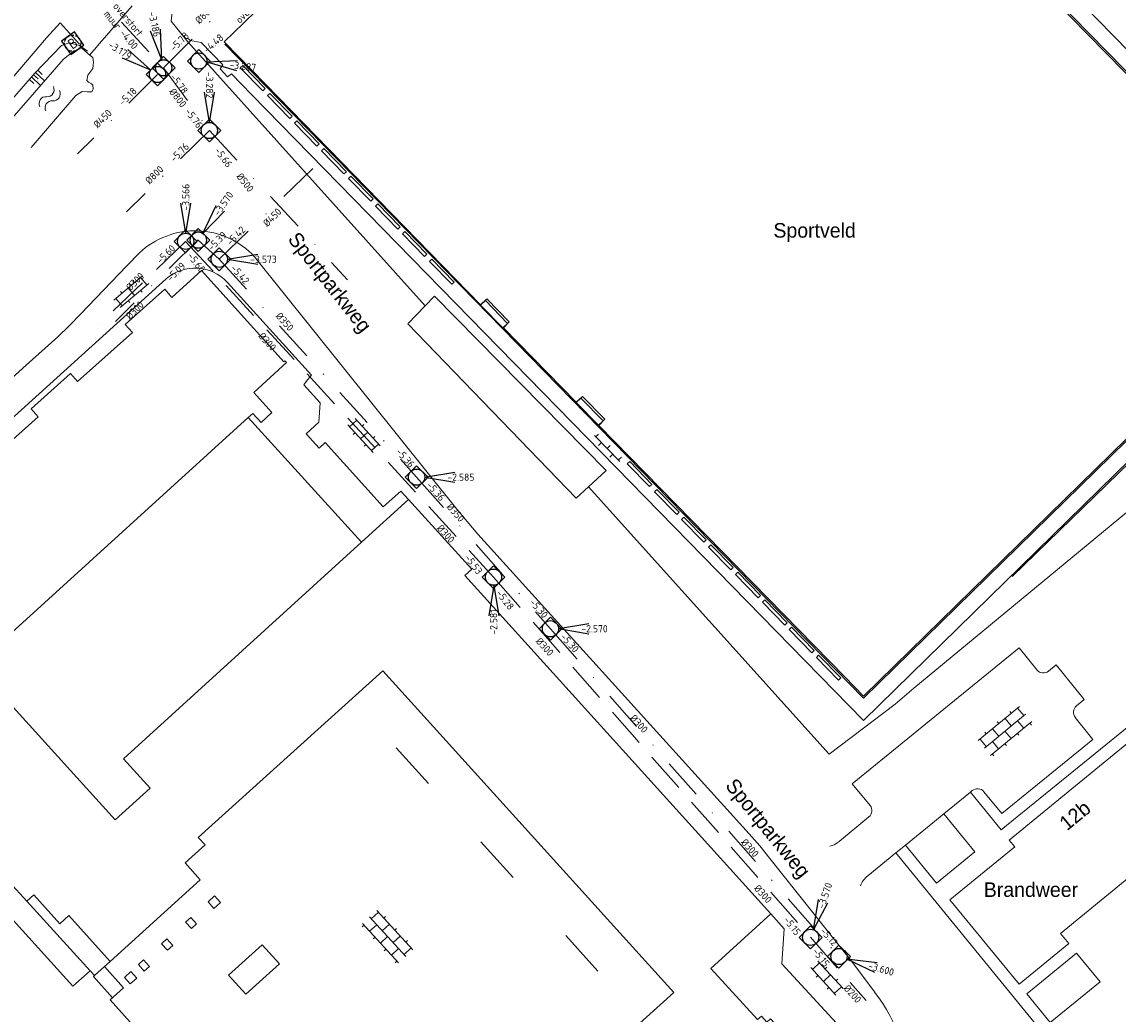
# Model space of a CAD drawing. Header units: metres. Extents: x 86385 to 87348, y 451052 to 451596.
# Tile 13 of 25: x 86761 to 86896, y 451279 to 451401. Entities that reach past the tile are written whole.
import ezdxf
from ezdxf.enums import TextEntityAlignment as Align

# ---------------------------------------------------------------- set-up
doc = ezdxf.new("R2010")
doc.units = ezdxf.units.M
for name, pattern in [('EEN_DOORGETROKKEN_LIJN', [0]), ('HIDDENX2', [0.75, 0.5, -0.25]), ('RI-HWA', [7.4, 5, -2.4]), ('RI-VWA', [11, 5, -3, 0, -3])]:
    doc.linetypes.add(name, pattern=pattern)
doc.layers.get('0').update_dxf_attribs({"linetype": 'EEN_DOORGETROKKEN_LIJN'})
for name, color, linetype, lineweight in [('B-SB-RI-GWA_RIOOLPUT_BLINDEPUT_BETON-S', 30, 'Continuous', 25), ('B-WE-RI-GWA-T18', 10, 'Continuous', 18), ('B-WE-RI-HWA_BOB-S', 150, 'Continuous', 25), ('B-WE-RI-HWA_PUTNUMMER-S', 150, 'Continuous', 25), ('B-WE-RI-HWA_RIOOLPUT-S', 150, 'Continuous', 25), ('B-WE-RI-HWA_TRANSPORTLEIDING-G', 150, 'RI-HWA', 18), ('B-WE-RI-VWA_BOB-S', 20, 'Continuous', 25), ('B-WE-RI-VWA_PUTNUMMER-S', 20, 'Continuous', 25), ('B-WE-RI-VWA_RIOOLPUT-S', 20, 'Continuous', 25), ('B-WE-RI-VWA_TRANSPORTLEIDING-G', 20, 'RI-VWA', 18), ('dakrand bijgebouw', 8, 'Continuous', 0), ('functie-aanduiding', 8, 'Continuous', 0), ('hek', 8, 'Continuous', 0), ('hoofdgebouw', 8, 'Continuous', 0), ('huisnummer', 8, 'Continuous', 0), ('insteek sloot', 8, 'Continuous', 0), ('kant open verharding', 8, 'Continuous', 0), ('kant sloot', 8, 'Continuous', 0), ('kant verharding', 8, 'Continuous', 0), ('kunstwerk', 8, 'Continuous', 0), ('muur', 8, 'Continuous', 0), ('open verharding 2', 8, 'Continuous', 0), ('open verharding 4', 8, 'Continuous', 0), ('open verharding 6', 8, 'Continuous', 0), ('overig lijnvormig object', 8, 'Continuous', 0), ('overig opstal', 8, 'Continuous', 0), ('straatnaam', 8, 'Continuous', 0), ('talud', 8, 'Continuous', 0), ('water', 8, 'Continuous', 0)]:
    doc.layers.add(name, color=color, linetype=linetype, lineweight=lineweight)
doc.styles.add('NLCS-ISO', font='NLCS-ISO.ttf')
doc.styles.add('NLCS-ISO-M500-T18', font='NLCS-ISO.ttf', dxfattribs={"height": 0.9})
doc.styles.add('Style-WORKING', font='WORKING.shx')

# ---------------------------------------------------------------- blocks, each defined once
blk = doc.blocks.new('B-SRI-PUT_HWA-SO')
at = {"lineweight": -3, "flags": 128}
blk.add_lwpolyline([(-2, -2), (2, -2), (2, 2), (-2, 2)], close=True, dxfattribs=at)
at = {"lineweight": -3}
blk.add_circle((0, 0), 2, dxfattribs=at)
blk = doc.blocks.new('B-SRI-PUT_VWA-SO')
at = {"flags": 128}
blk.add_lwpolyline([(-2, 2), (2, 2), (2, -2), (-2, -2)], close=True, dxfattribs=at)
at = {"lineweight": -3, "flags": 128}
blk.add_lwpolyline([(2, -2), (2, 2), (-2, 2), (-2, -2)], close=True, dxfattribs=at)
at = {"lineweight": -3}
blk.add_circle((0, 0), 2, dxfattribs=at)
blk = doc.blocks.new('SRI-BOB-SO')
at = {"ltscale": 0.1, "style": 'NLCS-ISO'}
blk.add_attdef('B.O.B.', text='', height=1.8, dxfattribs=at).set_placement((0.05, -0.02), align=Align.BOTTOM_CENTER)
blk = doc.blocks.new('*U38')
for q in [(-7.34, 6.16), (-8.68, 4.05)]:
    blk.add_line((-1.69, 1.07), q)
at = {"ltscale": 0.1, "style": 'NLCS-ISO'}
blk.add_attdef('PUTHGT', text='', height=1.8, rotation=327.5161, dxfattribs=at).set_placement((-10.08, 6.45), align=Align.MIDDLE_LEFT)
blk = doc.blocks.new('*U31')
for q in [(-1.25, 9.5), (1.25, 9.5)]:
    blk.add_line((0, 2), q)
at = {"ltscale": 0.1, "style": 'NLCS-ISO'}
blk.add_attdef('PUTHGT', text='', height=1.8, rotation=270, dxfattribs=at).set_placement((0.03, 11.97), align=Align.MIDDLE_LEFT)
blk = doc.blocks.new('*U39')
for q in [(-3.2, 9.03), (-0.75, 9.55)]:
    blk.add_line((-0.42, 1.96), q)
at = {"ltscale": 0.1, "style": 'NLCS-ISO'}
blk.add_attdef('PUTHGT', text='', height=1.8, rotation=281.9915, dxfattribs=at).set_placement((-2.46, 11.71), align=Align.MIDDLE_LEFT)
blk = doc.blocks.new('*U40')
for q in [(4.39, 8.52), (6.44, 7.09)]:
    blk.add_line((1.14, 1.64), q)
at = {"ltscale": 0.1, "style": 'NLCS-ISO'}
blk.add_attdef('PUTHGT', text='', height=1.8, rotation=55.2569, dxfattribs=at).set_placement((4.34, 6.3), align=Align.MIDDLE_LEFT)
blk = doc.blocks.new('*U32')
for q in [(9.5, 1.25), (9.5, -1.25)]:
    blk.add_line((2, 0), q)
at = {"ltscale": 0.1, "style": 'NLCS-ISO'}
blk.add_attdef('PUTHGT', text='', height=1.8, dxfattribs=at).set_placement((7.65, -0.03), align=Align.MIDDLE_LEFT)
blk = doc.blocks.new('*U35')
for q in [(8.77, -3.86), (9.47, -1.46)]:
    blk.add_line((1.92, -0.56), q)
at = {"ltscale": 0.1, "style": 'NLCS-ISO'}
blk.add_attdef('PUTHGT', text='', height=1.8, rotation=343.717, dxfattribs=at).set_placement((7.33, -2.17), align=Align.MIDDLE_LEFT)
blk = doc.blocks.new('*U33')
for q in [(-1.25, 9.5), (1.25, 9.5)]:
    blk.add_line((0, 2), q)
at = {"ltscale": 0.1, "style": 'NLCS-ISO'}
blk.add_attdef('PUTHGT', text='', height=1.8, rotation=90, dxfattribs=at).set_placement((-0.03, 7.65), align=Align.MIDDLE_LEFT)
blk = doc.blocks.new('*U36')
for q in [(-1.25, -9.5), (1.25, -9.5)]:
    blk.add_line((0, -2), q)
at = {"ltscale": 0.1, "style": 'NLCS-ISO'}
blk.add_attdef('PUTHGT', text='', height=1.8, rotation=90, dxfattribs=at).set_placement((-0.03, -11.97), align=Align.MIDDLE_LEFT)
blk = doc.blocks.new('*U34')
for q in [(1.85, 9.4), (4.22, 8.6)]:
    blk.add_line((0.64, 1.9), q)
at = {"ltscale": 0.1, "style": 'NLCS-ISO'}
blk.add_attdef('PUTHGT', text='', height=1.8, rotation=71.395, dxfattribs=at).set_placement((2.41, 7.26), align=Align.MIDDLE_LEFT)
blk = doc.blocks.new('SRI-PUT_BLINDEPUT-SO')
at = {"lineweight": -3, "flags": 128}
blk.add_lwpolyline([(-2, -2), (2, -2), (2, 2), (-2, 2)], close=True, dxfattribs=at)
at = {"linetype": 'HIDDENX2', "lineweight": -3, "ltscale": 1.5}
blk.add_circle((0, 0), 2, dxfattribs=at)
at = {"ltscale": 0.1, "style": 'NLCS-ISO'}
blk.add_text('B', height=2.5, dxfattribs=at).set_placement((0, -0.01), align=Align.MIDDLE_CENTER)
blk = doc.blocks.new('*U53', base_point=(86767.168, 451398.696, -3.205))
at = {"layer": 'B-SB-RI-GWA_RIOOLPUT_BLINDEPUT_BETON-S', "lineweight": -2, "xscale": 0.4999999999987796, "yscale": 0.4999999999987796, "zscale": 0.2499999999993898, "rotation": 35}
blk.add_blockref('SRI-PUT_BLINDEPUT-SO', (86767.168, 451398.696, -3.205), dxfattribs=at)
blk = doc.blocks.new('OVTP4')
at = {"layer": 'open verharding 4', "color": 7, "linetype": 'Continuous', "lineweight": 0}
for p, q in [((1.3, 1.5), (1.3, 1.2)), ((3.3, 1.5), (3.3, 1.2)), ((5.3, 1.5), (5.3, 1.2)), ((0, 1.2), (6.6, 1.2)), ((0, 0), (6.6, 0)), ((0.3, 1.2), (0.3, 0)), ((1.3, 0), (1.3, -1.2)), ((2.3, 1.2), (2.3, 0)), ((3.3, 0), (3.3, -1.2)), ((4.3, 1.2), (4.3, 0)), ((5.3, 0), (5.3, -1.2)), ((6.3, 1.2), (6.3, 0)), ((0, -1.2), (6.6, -1.2)), ((0.3, -1.2), (0.3, -1.5)), ((2.3, -1.2), (2.3, -1.5)), ((4.3, -1.2), (4.3, -1.5)), ((6.3, -1.2), (6.3, -1.5))]:
    blk.add_line(p, q, dxfattribs=at)
blk = doc.blocks.new('OVTP6')
at = {"layer": 'open verharding 6', "color": 7, "linetype": 'Continuous', "lineweight": 0}
for p, q in [((0, 0), (4.5, 0)), ((0.25, 0), (0.25, 0.5)), ((1.25, 0), (1.25, -0.5)), ((2.25, 0), (2.25, 0.5)), ((3.25, 0), (3.25, -0.5)), ((4.25, 0), (4.25, 0.5))]:
    blk.add_line(p, q, dxfattribs=at)
blk = doc.blocks.new('WA')
at = {"layer": 'water', "color": 7, "linetype": 'Continuous', "lineweight": 0}
for centre, start, end in [((0.73, 0), 28.0724, 151.9274), ((2.23, 0.8), 208.0724, 331.9274), ((0.73, -0.9), 28.0724, 151.9274), ((2.23, -0.1), 208.0724, 331.9274)]:
    blk.add_arc(centre, 0.85, start, end, dxfattribs=at)
blk = doc.blocks.new('TA')
at = {"layer": 'talud', "color": 7, "linetype": 'Continuous', "lineweight": 0}
for p, q in [((-0.5, 0), (-0.5, -0.5)), ((-0.25, 0), (-0.25, -1)), ((0, 0), (0, -0.5)), ((0.25, 0), (0.25, -1)), ((0.5, 0), (0.5, -0.5))]:
    blk.add_line(p, q, dxfattribs=at)
blk = doc.blocks.new('OV2')
at = {"layer": 'open verharding 2', "color": 7, "linetype": 'Continuous', "lineweight": 0}
for p, q in [((0.27, -2.31), (0.27, 2.29)), ((0.27, 1.99), (1.47, 1.99)), ((1.47, -2.31), (1.47, 2.29)), ((-0.03, 0.99), (0.27, 0.99)), ((1.77, 0.99), (1.47, 0.99)), ((-0.03, -1.01), (0.27, -1.01)), ((0.27, -0.01), (1.47, -0.01)), ((1.77, -1.01), (1.47, -1.01)), ((0.27, -2.01), (1.47, -2.01))]:
    blk.add_line(p, q, dxfattribs=at)
blk = doc.blocks.new('A$Cf75df683')
at = {"layer": 'dakrand bijgebouw', "linetype": 'Continuous', "lineweight": 0}
blk.add_line((86810.71, 451366.31), (86811.86, 451367.49), dxfattribs=at)
at = {"layer": 'dakrand bijgebouw', "linetype": 'Continuous', "lineweight": 0, "flags": 128}
for points in [[(86830.85, 451343.95), (86829.35, 451342.56), (86808.55, 451364.08), (86810.71, 451366.31)], [(86811.86, 451367.49), (86833.02, 451345.97), (86830.85, 451343.95)]]:
    blk.add_lwpolyline(points, dxfattribs=at)
at = {"layer": 'hek', "linetype": 'Continuous', "lineweight": 0}
for p, q in [((86840.94, 451452.79), (86920.04, 451371.93)), ((86864.79, 451317.88), (86785.96, 451398.61)), ((86920.04, 451371.93), (86864.79, 451317.88)), ((86904.53, 451353.67), (86883.17, 451332.89)), ((86802.84, 451337.12), (86788.85, 451352.51)), ((86860.56, 451310.97), (86830.85, 451343.95))]:
    blk.add_line(p, q, dxfattribs=at)
at = {"layer": 'hek', "linetype": 'Continuous', "lineweight": 0, "flags": 128}
for points in [[(86810.71, 451366.31), (86781.39, 451398.86), (86779.33, 451401.41), (86779.96, 451407.1), (86780.21, 451408.19)], [(86926.88, 451372.95), (86901.06, 451343.92), (86871.03, 451319.1), (86868.72, 451317.12), (86860.56, 451310.97)]]:
    blk.add_lwpolyline(points, dxfattribs=at)
at = {"layer": 'hoofdgebouw', "linetype": 'Continuous', "lineweight": 13}
for p, q in [((86808.63, 451342.39), (86802.84, 451337.12)), ((86759.33, 451295.22), (86761.5, 451292.82))]:
    blk.add_line(p, q, dxfattribs=at)
at = {"layer": 'hoofdgebouw', "linetype": 'Continuous', "lineweight": 13, "flags": 128}
for points in [[(86792.93, 451359.74), (86783.09, 451370.64), (86779.43, 451367.34), (86778.55, 451368.34), (86773.66, 451363.97), (86774.54, 451362.99), (86767.78, 451356.95), (86766.89, 451357.94), (86762.03, 451353.59), (86762.91, 451352.6), (86756.17, 451346.57), (86755.29, 451347.56), (86750.6, 451343.06), (86751.48, 451342.06), (86747.92, 451338.84)], [(86788.85, 451352.51), (86789.41, 451353.02), (86790.43, 451351.9), (86791.78, 451353.12), (86789.53, 451355.6), (86793.57, 451359.28), (86793.36, 451359.52), (86793.23, 451359.4), (86792.93, 451359.74)], [(86802.84, 451337.12), (86773.43, 451310.38), (86776.72, 451306.76), (86772.42, 451302.85), (86754.26, 451322.83), (86758.29, 451326.49), (86759.17, 451325.53), (86788.85, 451352.51)], [(86853.37, 451291.25), (86815.58, 451333.03), (86816.44, 451333.8), (86808.63, 451342.39)], [(86771.79, 451285.39), (86782.93, 451295.44), (86781.05, 451297.53), (86783.51, 451299.75), (86782.68, 451300.66), (86805.48, 451321.24), (86841.38, 451281.56), (86820.78, 451262.95)], [(86899.19, 451313.77), (86907.37, 451303.78), (86889.14, 451288.84), (86890.16, 451287.6), (86884.01, 451282.56), (86875.48, 451292.97), (86883.48, 451299.53), (86882.81, 451300.35), (86899.19, 451313.77)], [(86761.5, 451292.82), (86762.36, 451293.59), (86765.58, 451290.03), (86766.7, 451291.03), (86771.79, 451285.39)], [(86784.6, 451291.93), (86785.42, 451292.67), (86784.69, 451293.47), (86783.88, 451292.74), (86784.6, 451291.93)], [(86781.84, 451289.43), (86782.47, 451290.01), (86781.74, 451290.82), (86781.1, 451290.23), (86781.84, 451289.43)], [(86853.37, 451291.25), (86845.98, 451284.51), (86851.73, 451278.21), (86852.2, 451278.64), (86852.88, 451277.9), (86853.33, 451278.31), (86855.71, 451275.69), (86855.26, 451275.28), (86855.95, 451274.53), (86855.47, 451274.1), (86862.19, 451266.64), (86861.63, 451266.14), (86861.32, 451266.48), (86857.66, 451263.18), (86857.97, 451262.84), (86857.4, 451262.33)], [(86778.15, 451287.57), (86778.87, 451286.77), (86779.52, 451287.36), (86778.8, 451288.16), (86778.15, 451287.57)], [(86776, 451284.16), (86776.66, 451284.75), (86775.93, 451285.56), (86775.28, 451284.98), (86776, 451284.16)], [(86774.29, 451282.61), (86775.09, 451283.33), (86774.36, 451284.13), (86773.55, 451283.4), (86774.29, 451282.61)]]:
    blk.add_lwpolyline(points, dxfattribs=at)
at = {"layer": 'insteek sloot', "linetype": 'Continuous', "lineweight": 0, "flags": 128}
blk.add_lwpolyline([(86769.02, 451397.72), (86768.02, 451398.44), (86766.72, 451398.75), (86765.81, 451398.44), (86762.52, 451395.03), (86758.01, 451389.9)], dxfattribs=at)
at = {"layer": 'kant open verharding', "linetype": 'Continuous', "lineweight": 0, "flags": 128}
for points in [[(86763.95, 451399.37), (86765.64, 451401.21), (86768.03, 451398.6)], [(86712.39, 451340.64), (86717.03, 451346.09), (86733.01, 451360.32), (86733.03, 451362.48), (86737.28, 451367.66), (86745.02, 451375.46), (86744.03, 451376.77), (86754.95, 451388.88), (86763.95, 451399.37)], [(86775.41, 451372.83), (86773.86, 451371.22), (86768.15, 451365.27), (86766.76, 451363.85), (86765.34, 451362.48), (86761.45, 451358.96), (86747.74, 451346.59), (86734.83, 451334.93), (86727.07, 451327.88), (86723.03, 451324.21), (86720.79, 451326.65), (86716.46, 451322.85)], [(86789.64, 451372.35), (86814.62, 451341.21), (86815.89, 451339.66), (86817.2, 451338.13), (86850.68, 451301.12), (86852, 451299.63), (86853.26, 451298.08), (86863.19, 451285.56), (86866.19, 451281.57)], [(86778.7, 451369.62), (86746.45, 451340.47), (86747.92, 451338.84)], [(86786.28, 451369.19), (86796.66, 451357.74), (86796.01, 451356.94)], [(86808.63, 451342.39), (86807.68, 451343.44), (86805.52, 451341.48), (86798.36, 451349.41), (86797.6, 451348.72), (86795.99, 451350.5), (86797.58, 451351.94), (86797.71, 451354.31), (86795.7, 451356.56), (86796.01, 451356.94)], [(86734.54, 451318.37), (86767.18, 451282.31), (86769.33, 451284.23)], [(86865.14, 451270.97), (86864.85, 451274.08), (86854.72, 451285.07), (86855.03, 451289.4), (86853.37, 451291.25)]]:
    blk.add_lwpolyline(points, dxfattribs=at)
at = {"layer": 'kant open verharding', "linetype": 'Continuous', "lineweight": 0}
blk.add_arc((86782.29, 451365.54), 10.02, 42.8316, 133.3431, dxfattribs=at)
at = {"layer": 'kant open verharding', "linetype": 'Continuous', "lineweight": 0, "extrusion": (0, 0, -1)}
for centre, radius, start, end in [((-86782.27, 451365.51), 5.44, 49.0579, 137.4241), ((-86851.1, 451269.68), 19.21, 141.75, 221.3543)]:
    blk.add_arc(centre, radius, start, end, dxfattribs=at)
at = {"layer": 'kant sloot', "linetype": 'Continuous', "lineweight": 0, "flags": 128}
blk.add_lwpolyline([(86758.87, 451388.52), (86766.03, 451396.74), (86767.19, 451397.63), (86768.06, 451398.09), (86768.32, 451398.08), (86769.35, 451397.21), (86769.65, 451396.94), (86769.73, 451396.38), (86769.64, 451395.6), (86769.03, 451394.78), (86768.92, 451394.1), (86769.12, 451393.89), (86769.5, 451393.71), (86769.68, 451393.53), (86769.72, 451393.06), (86769.55, 451392.72), (86768.97, 451392.71), (86768.33, 451392.75), (86767.58, 451392.24), (86762.05, 451385.83)], dxfattribs=at)
at = {"layer": 'kant verharding', "linetype": 'Continuous', "lineweight": 0}
for p, q in [((86840.93, 451452.62), (86788.27, 451401.18)), ((86919.82, 451371.92), (86844.93, 451448.34)), ((86874.74, 451303.61), (86878, 451306.27)), ((86878.22, 451306.46), (86878, 451306.27)), ((86861.81, 451300.2), (86865.47, 451303.21)), ((86870, 451299.74), (86874.74, 451303.61)), ((86868.8, 451298.78), (86865.35, 451295.96)), ((86868.8, 451298.78), (86870, 451299.74)), ((86868.8, 451298.78), (86886.74, 451276.83))]:
    blk.add_line(p, q, dxfattribs=at)
at = {"layer": 'kant verharding', "linetype": 'Continuous', "lineweight": 0, "flags": 128}
for points in [[(86845.32, 451451.08), (86922.81, 451371.91), (86917.18, 451366.39)], [(86790.98, 451393.66), (86785.89, 451398.87), (86788.27, 451401.18)], [(86781.1, 451399.29), (86781.47, 451399.25), (86781.66, 451399.05), (86783.04, 451398.79), (86785.71, 451396.05), (86785.37, 451395.53), (86786.27, 451394.54), (86786.78, 451394.94), (86789.26, 451392.39)], [(86862.49, 451320.5), (86832.15, 451351.52), (86832.88, 451352.29), (86830.1, 451355.09), (86829.33, 451354.41), (86820.37, 451363.56), (86821.07, 451364.33), (86818.32, 451367.15), (86817.54, 451366.43), (86790.98, 451393.66)], [(86917.18, 451366.39), (86864.81, 451315.13), (86789.26, 451392.39)], [(86916.37, 451368.55), (86864.82, 451318.12), (86862.49, 451320.5)], [(86865.63, 451304.62), (86863.43, 451307.31), (86884.03, 451324.09), (86886.24, 451321.34)], [(86887.63, 451321.21), (86888.61, 451322), (86892.06, 451317.71), (86891.1, 451316.93)], [(86878, 451306.27), (86881.8, 451301.61), (86898.24, 451314.95), (86898.44, 451314.7)], [(86890.96, 451315.48), (86893.14, 451312.77), (86881.87, 451303.63), (86879.68, 451306.33)], [(86870, 451299.74), (86873.83, 451295.02), (86878.54, 451298.92), (86874.74, 451303.61)], [(86887.87, 451277.83), (86884.97, 451281.38), (86891.12, 451286.41), (86894.03, 451282.86), (86887.87, 451277.83)]]:
    blk.add_lwpolyline(points, dxfattribs=at)
at = {"layer": 'kant verharding', "linetype": 'Continuous', "lineweight": 0}
for centre, radius, start, end in [((86887.01, 451321.97), 0.989, 219.282, 309.4922), ((86891.76, 451316.13), 1.03, 129.6135, 219.3793), ((86878.89, 451305.67), 1.03, 39.8066, 130.0671), ((86864.81, 451304), 1.03, 310.1409, 37.2853), ((86859.91, 451302.46), 2.96, 284.5153, 310.1765), ((86867.4, 451293.48), 3.22, 129.6303, 157.3584)]:
    blk.add_arc(centre, radius, start, end, dxfattribs=at)
at = {"layer": 'kunstwerk', "linetype": 'Continuous', "lineweight": 13}
blk.add_line((86771.1, 451284.76), (86769.88, 451283.63), dxfattribs=at)
at = {"layer": 'kunstwerk', "linetype": 'Continuous', "lineweight": 13, "flags": 128}
for points in [[(86771.79, 451280.62), (86773.43, 451282.11), (86771.1, 451284.76)], [(86769.88, 451283.63), (86769.74, 451283.5), (86772.08, 451280.89)]]:
    blk.add_lwpolyline(points, dxfattribs=at)
at = {"layer": 'muur', "linetype": 'Continuous', "lineweight": 0}
for p, q in [((86811.12, 451307.33), (86807.11, 451311.73)), ((86817.57, 451300.14), (86821.57, 451295.74)), ((86761.5, 451292.82), (86769.33, 451284.23)), ((86828.04, 451288.56), (86832.02, 451284.18)), ((86771.1, 451284.76), (86771.79, 451285.39)), ((86769.33, 451284.23), (86769.88, 451283.63)), ((86771.79, 451280.62), (86772.08, 451280.89)), ((86787.75, 451263.05), (86771.79, 451280.62))]:
    blk.add_line(p, q, dxfattribs=at)
at = {"layer": 'muur', "linetype": 'Continuous', "lineweight": 0, "flags": 128}
blk.add_lwpolyline([(86786.4, 451283.68), (86790.56, 451287.44), (86792.72, 451285.1), (86788.56, 451281.34), (86786.4, 451283.68)], dxfattribs=at)
at = {"layer": 'overig lijnvormig object', "linetype": 'Continuous', "lineweight": 0}
for p, q in [((86769.23, 451397.21), (86769.42, 451397.42)), ((86788.16, 451395.95), (86790.94, 451393.11)), ((86794.27, 451389.7), (86791.51, 451392.52)), ((86794.83, 451389.12), (86797.61, 451386.29)), ((86798.17, 451385.71), (86800.96, 451382.85)), ((86801.5, 451382.3), (86804.26, 451379.48)), ((86807.61, 451376.05), (86804.84, 451378.88)), ((86810.9, 451372.68), (86808.17, 451375.48)), ((86814.28, 451369.23), (86811.52, 451372.05)), ((86838.68, 451344.26), (86835.94, 451347.07)), ((86842.05, 451340.81), (86839.29, 451343.63)), ((86845.37, 451337.42), (86842.63, 451340.22)), ((86848.73, 451333.98), (86845.97, 451336.8)), ((86852.08, 451330.54), (86849.29, 451333.41)), ((86855.38, 451327.17), (86852.61, 451330.01)), ((86858.72, 451323.76), (86855.92, 451326.62)), ((86862.02, 451320.37), (86859.27, 451323.19))]:
    blk.add_line(p, q, dxfattribs=at)
at = {"layer": 'overig lijnvormig object', "linetype": 'Continuous', "lineweight": 0, "flags": 128}
for points in [[(86770.46, 451398.63), (86771.11, 451399.38), (86774.5, 451403.31)], [(86769.42, 451397.42), (86769.9, 451397.98), (86770.46, 451398.63)], [(86788.16, 451395.95), (86787.87, 451395.67), (86790.65, 451392.83), (86790.94, 451393.11)], [(86791.51, 451392.52), (86791.23, 451392.24), (86793.99, 451389.42), (86794.27, 451389.7)], [(86794.83, 451389.12), (86794.55, 451388.84), (86797.32, 451386.01), (86797.61, 451386.29)], [(86798.17, 451385.71), (86797.88, 451385.43), (86800.67, 451382.57), (86800.96, 451382.85)], [(86801.5, 451382.3), (86801.21, 451382.02), (86803.97, 451379.2), (86804.26, 451379.48)], [(86804.84, 451378.88), (86804.55, 451378.6), (86807.32, 451375.77), (86807.61, 451376.05)], [(86808.17, 451375.48), (86807.88, 451375.2), (86810.61, 451372.4), (86810.9, 451372.68)], [(86811.52, 451372.05), (86811.23, 451371.77), (86813.99, 451368.95), (86814.28, 451369.23)], [(86835.94, 451347.07), (86835.65, 451346.79), (86838.39, 451343.98), (86838.68, 451344.26)], [(86839.29, 451343.63), (86839.01, 451343.35), (86841.76, 451340.53), (86842.05, 451340.81)], [(86842.63, 451340.22), (86842.34, 451339.94), (86845.08, 451337.14), (86845.37, 451337.42)], [(86845.97, 451336.8), (86845.68, 451336.52), (86848.44, 451333.7), (86848.73, 451333.98)], [(86849.29, 451333.41), (86849, 451333.13), (86851.8, 451330.27), (86852.08, 451330.54)], [(86852.61, 451330.01), (86852.32, 451329.73), (86855.1, 451326.89), (86855.38, 451327.17)], [(86855.92, 451326.62), (86855.63, 451326.34), (86858.43, 451323.48), (86858.72, 451323.76)], [(86859.27, 451323.19), (86858.99, 451322.91), (86861.74, 451320.1), (86862.02, 451320.37)]]:
    blk.add_lwpolyline(points, dxfattribs=at)
at = {"layer": 'overig opstal', "linetype": 'Continuous', "lineweight": 13, "flags": 128}
for points in [[(86818.12, 451366.96), (86817.54, 451366.39), (86820.29, 451363.56), (86820.85, 451364.13), (86818.12, 451366.96)], [(86829.91, 451354.91), (86829.33, 451354.37), (86832.1, 451351.55), (86832.66, 451352.11), (86829.91, 451354.91)]]:
    blk.add_lwpolyline(points, dxfattribs=at)
at = {"layer": 'open verharding 2', "linetype": 'Continuous', "lineweight": 0}
for p, rotation in [((86773.86, 451368.71), 310.2531852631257), ((86803.8, 451350.88), 222.5280440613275), ((86860.94, 451283.9), 222.5280440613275)]:
    blk.add_blockref('OV2', p, dxfattribs=dict(at, rotation=rotation))
at = {"layer": 'open verharding 4', "linetype": 'Continuous', "lineweight": 0}
for p, rotation in [((86879.73, 451311.71), 39.48286402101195), ((86803.83, 451290.87), 312.5280440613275)]:
    blk.add_blockref('OVTP4', p, dxfattribs=dict(at, rotation=rotation))
at = {"layer": 'open verharding 6', "linetype": 'Continuous', "lineweight": 0, "rotation": 314.5057338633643}
blk.add_blockref('OVTP6', (86831.58, 451350.3), dxfattribs=at)
at = {"layer": 'talud', "linetype": 'Continuous', "lineweight": 0, "xscale": 1.522934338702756, "yscale": 1.522934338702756, "zscale": 1.522934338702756, "rotation": 46.51653354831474}
blk.add_blockref('TA', (86762.34, 451394.82), dxfattribs=at)
at = {"layer": 'water', "linetype": 'Continuous', "lineweight": 0, "rotation": 236.2175919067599}
blk.add_blockref('WA', (86765.19, 451393.06), dxfattribs=at)
at = {"layer": 'functie-aanduiding', "linetype": 'Continuous', "lineweight": 13, "style": 'Style-WORKING'}
for s, p in [('Sportveld', (86853.69, 451374.71)), ('Brandweer', (86879.66, 451293.34))]:
    blk.add_text(s, height=1.8, dxfattribs=at).set_placement(p)
at = {"layer": 'huisnummer', "linetype": 'Continuous', "lineweight": 0, "style": 'Style-WORKING'}
blk.add_text('12b', height=1.8, rotation=39.2773, dxfattribs=at).set_placement((86889.93, 451301.43))
at = {"layer": 'straatnaam', "linetype": 'Continuous', "lineweight": 13, "style": 'Style-WORKING'}
for rotation, p in [(308.0961, (86793.65, 451374.49)), (308.991, (86847.66, 451307.03))]:
    blk.add_text('Sportparkweg', height=1.8, rotation=rotation, dxfattribs=at).set_placement(p)
blk = doc.blocks.new('*U73')
for q in [(9.58, 0.16), (9.3, -2.32)]:
    blk.add_line((1.99, -0.23), q)
at = {"ltscale": 0.1, "style": 'NLCS-ISO'}
blk.add_attdef('PUTHGT', text='', height=1.8, rotation=353.4699, dxfattribs=at).set_placement((7.6, -0.9), align=Align.MIDDLE_LEFT)

msp = doc.modelspace()

# ---------------------------------------------------------------- linework, layer by layer
at = {"layer": 'B-WE-RI-HWA_TRANSPORTLEIDING-G'}
for p, q in [((86781.12, 451374.25, -3.57), (86770.43, 451363.99)), ((86781.12, 451374.25, -3.57), (86819.13, 451332.81, -2.58)), ((86819.13, 451332.81, -2.58), (86858.28, 451288.36, -3.57)), ((86858.28, 451288.36, -3.57), (86865.13, 451280.55))]:
    msp.add_line(p, q, dxfattribs=at)
at = {"layer": 'B-WE-RI-VWA_TRANSPORTLEIDING-G'}
for p, q in [((86765.63, 451409.43, -3.13), (86778.4, 451395.67, -3.19)), ((86778.4, 451395.67, -3.19), (86785.25, 451402.5)), ((86777.65, 451394.85, -3.18), (86767.78, 451385.04, 3.17)), ((86778.4, 451395.67, -3.19), (86784.05, 451387.93, -3.29)), ((86784.05, 451387.93, -3.29), (86773.82, 451377.89)), ((86784.05, 451387.93, -3.29), (86801.12, 451369.51)), ((86785.27, 451372.04, -3.57), (86796.95, 451383.39)), ((86782.67, 451374.42, -3.57), (86772.44, 451364.38, -0.28)), ((86782.68, 451374.41, -3.57), (86785.27, 451372.04, -3.57)), ((86785.27, 451372.04, -3.57), (86809.63, 451345.15, -2.58)), ((86809.63, 451345.15, -2.58), (86826.16, 451326.44, -2.57)), ((86826.16, 451326.44, -2.57), (86861.78, 451285.98, -3.6))]:
    msp.add_line(p, q, dxfattribs=at)

# ---------------------------------------------------------------- block references
at = {"layer": 'B-SB-RI-GWA_RIOOLPUT_BLINDEPUT_BETON-S'}
msp.add_blockref('*U53', (86767.17, 451398.7, -3.21), dxfattribs=at)
at = {"layer": 'B-WE-RI-HWA_BOB-S'}
ref = msp.add_blockref('SRI-BOB-SO', (86790.76, 451408.31, -0.05), dxfattribs=dict(at, xscale=0.4999999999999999, yscale=0.4999999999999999, zscale=0.4999999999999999, rotation=41.22206801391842))
ref.add_attrib('B.O.B.', '-4.48', dxfattribs={"layer": '0', "ltscale": 0.1, "height": 0.9, "rotation": 41.2221, "style": 'NLCS-ISO'}).set_placement((86785.03, 451398.15, -0.05), align=Align.BOTTOM_CENTER)
ref = msp.add_blockref('SRI-BOB-SO', (86777.85, 451372.13, -0.6), dxfattribs=dict(at, xscale=0.5, yscale=0.5, zscale=0.5, rotation=45))
ref.add_attrib('B.O.B.', '-5.60', dxfattribs={"layer": '0', "ltscale": 0.1, "height": 0.9, "rotation": 45, "style": 'NLCS-ISO'}).set_placement((86779.18, 451372.15, -0.6), align=Align.BOTTOM_CENTER)
ref = msp.add_blockref('SRI-BOB-SO', (86787.22, 451366.84), dxfattribs=dict(at, xscale=0.5000000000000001, yscale=0.5000000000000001, zscale=0.5000000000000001, rotation=307.5353718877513))
ref.add_attrib('B.O.B.', '-5.60', dxfattribs={"layer": '0', "ltscale": 0.1, "height": 0.9, "rotation": 307.5354, "style": 'NLCS-ISO'}).set_placement((86781.88, 451371.21), align=Align.BOTTOM_CENTER)
ref = msp.add_blockref('SRI-BOB-SO', (86818.54, 451332.83), dxfattribs=dict(at, xscale=0.5000000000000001, yscale=0.5000000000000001, zscale=0.5000000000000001, rotation=307.5353718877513))
ref.add_attrib('B.O.B.', '-5.53', dxfattribs={"layer": '0', "ltscale": 0.1, "height": 0.9, "rotation": 307.5354, "style": 'NLCS-ISO'}).set_placement((86816.09, 451333.95), align=Align.BOTTOM_CENTER)
ref = msp.add_blockref('SRI-BOB-SO', (86825.22, 451325.4, 0.99), dxfattribs=dict(at, xscale=0.5000000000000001, yscale=0.5000000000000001, zscale=0.5000000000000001, rotation=307.5353718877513))
ref.add_attrib('B.O.B.', '-5.28', dxfattribs={"layer": '0', "ltscale": 0.1, "height": 0.9, "rotation": 307.5354, "style": 'NLCS-ISO'}).set_placement((86820, 451329.56, 0.99), align=Align.BOTTOM_CENTER)
ref = msp.add_blockref('SRI-BOB-SO', (86857.69, 451288.38, -0.99), dxfattribs=dict(at, xscale=0.5000000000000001, yscale=0.5000000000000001, zscale=0.5000000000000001, rotation=307.5353718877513))
ref.add_attrib('B.O.B.', '-5.15', dxfattribs={"layer": '0', "ltscale": 0.1, "height": 0.9, "rotation": 307.5354, "style": 'NLCS-ISO'}).set_placement((86855.43, 451289.32, -0.99), align=Align.BOTTOM_CENTER)
ref = msp.add_blockref('SRI-BOB-SO', (86864.38, 451280.95, 0), dxfattribs=dict(at, xscale=0.5000000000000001, yscale=0.5000000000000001, zscale=0.5000000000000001, rotation=307.5353718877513))
ref.add_attrib('B.O.B.', '-5.15', dxfattribs={"layer": '0', "ltscale": 0.1, "height": 0.9, "rotation": 307.5354, "style": 'NLCS-ISO'}).set_placement((86859, 451285.43, 0), align=Align.BOTTOM_CENTER)
at = {"layer": 'B-WE-RI-HWA_PUTNUMMER-S', "xscale": 0.5, "yscale": 0.5, "zscale": 0.5}
for name, p, values in [('*U73', (86782.75, 451396.51, -3.3), {'PUTHGT': '-3.287'}), ('*U33', (86781.15, 451374.22, -3.57), {'PUTHGT': '-3.566'}), ('*U34', (86858.31, 451288.32, -3.57), {'PUTHGT': '-3.570'})]:
    msp.add_blockref(name, p, dxfattribs=at).add_auto_attribs(values)
at = {"layer": 'B-WE-RI-HWA_PUTNUMMER-S'}
ref = msp.add_blockref('*U36', (86819.16, 451332.77, -2.58), dxfattribs=dict(at, xscale=0.5, yscale=0.5, zscale=0.5))
ref.add_attrib('PUTHGT', '-2.581', dxfattribs={"layer": '0', "ltscale": 0.1, "height": 0.9, "rotation": 90, "style": 'NLCS-ISO'}).set_placement((86819.14, 451325.71, -2.58), align=Align.MIDDLE_LEFT)
at = {"layer": 'B-WE-RI-HWA_RIOOLPUT-S', "xscale": 0.5, "yscale": 0.5, "zscale": 0.5, "rotation": 45}
for p in [(86782.75, 451396.51, -3.3), (86781.12, 451374.25, -3.57), (86819.13, 451332.81, -2.58), (86858.28, 451288.35, -3.57)]:
    msp.add_blockref('B-SRI-PUT_HWA-SO', p, dxfattribs=at)
at = {"layer": 'B-WE-RI-HWA_TRANSPORTLEIDING-G'}
msp.add_blockref('A$Cf75df683', (0, 0), dxfattribs=at)
at = {"layer": 'B-WE-RI-VWA_BOB-S'}
ref = msp.add_blockref('SRI-BOB-SO', (86778.26, 451401.76), dxfattribs=dict(at, xscale=0.5, yscale=0.5, zscale=0.5, rotation=45))
ref.add_attrib('B.O.B.', '-5.78', dxfattribs={"layer": '0', "ltscale": 0.1, "height": 0.9, "rotation": 45, "style": 'NLCS-ISO'}).set_placement((86780.86, 451398.4), align=Align.BOTTOM_CENTER)
ref = msp.add_blockref('SRI-BOB-SO', (86778.33, 451398.3, -3.2), dxfattribs=dict(at, xscale=0.5, yscale=0.5, zscale=0.5, rotation=306.7529329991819))
ref.add_attrib('B.O.B.', '-5.78', dxfattribs={"layer": '0', "ltscale": 0.1, "height": 0.9, "rotation": 306.7529, "style": 'NLCS-ISO'}).set_placement((86779.73, 451393.26, -3.2), align=Align.BOTTOM_CENTER)
ref = msp.add_blockref('SRI-BOB-SO', (86768.64, 451388.29, -0.07), dxfattribs=dict(at, xscale=0.5, yscale=0.5, zscale=0.5, rotation=45))
ref.add_attrib('B.O.B.', '-5.18', dxfattribs={"layer": '0', "ltscale": 0.1, "height": 0.9, "rotation": 45, "style": 'NLCS-ISO'}).set_placement((86774.47, 451391.63, -0.07), align=Align.BOTTOM_CENTER)
ref = msp.add_blockref('SRI-BOB-SO', (86780.15, 451394.07), dxfattribs=dict(at, xscale=0.5, yscale=0.5, zscale=0.5, rotation=306.7529329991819))
ref.add_attrib('B.O.B.', '-5.76', dxfattribs={"layer": '0', "ltscale": 0.1, "height": 0.9, "rotation": 306.7529, "style": 'NLCS-ISO'}).set_placement((86781.55, 451389.03), align=Align.BOTTOM_CENTER)
ref = msp.add_blockref('SRI-BOB-SO', (86775.04, 451381.36, -0.18), dxfattribs=dict(at, xscale=0.5, yscale=0.5, zscale=0.5, rotation=45))
ref.add_attrib('B.O.B.', '-5.76', dxfattribs={"layer": '0', "ltscale": 0.1, "height": 0.9, "rotation": 45, "style": 'NLCS-ISO'}).set_placement((86780.87, 451384.71, -0.18), align=Align.BOTTOM_CENTER)
ref = msp.add_blockref('SRI-BOB-SO', (86783.81, 451389.22), dxfattribs=dict(at, xscale=0.5, yscale=0.5, zscale=0.5, rotation=306.7529329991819))
ref.add_attrib('B.O.B.', '-5.66', dxfattribs={"layer": '0', "ltscale": 0.1, "height": 0.9, "rotation": 306.7529, "style": 'NLCS-ISO'}).set_placement((86785.21, 451384.19), align=Align.BOTTOM_CENTER)
ref = msp.add_blockref('SRI-BOB-SO', (86780.67, 451369.89, -4.03), dxfattribs=dict(at, xscale=0.5, yscale=0.5, zscale=0.5, rotation=45))
ref.add_attrib('B.O.B.', '-5.42', dxfattribs={"layer": '0', "ltscale": 0.1, "height": 0.9, "rotation": 45, "style": 'NLCS-ISO'}).set_placement((86787.83, 451374.43, -4.03), align=Align.BOTTOM_CENTER)
ref = msp.add_blockref('SRI-BOB-SO', (86779.97, 451370.62, -4.03), dxfattribs=dict(at, xscale=0.5, yscale=0.5, zscale=0.5, rotation=45))
ref.add_attrib('B.O.B.', '-5.39', dxfattribs={"layer": '0', "ltscale": 0.1, "height": 0.9, "rotation": 45, "style": 'NLCS-ISO'}).set_placement((86785.51, 451373.78, -4.03), align=Align.BOTTOM_CENTER)
ref = msp.add_blockref('SRI-BOB-SO', (86775.32, 451367.21, -1.21), dxfattribs=dict(at, xscale=0.5, yscale=0.5, zscale=0.5, rotation=45))
ref.add_attrib('B.O.B.', '-5.09', dxfattribs={"layer": '0', "ltscale": 0.1, "height": 0.9, "rotation": 45, "style": 'NLCS-ISO'}).set_placement((86780.44, 451369.99, -3.56), align=Align.BOTTOM_CENTER)
ref = msp.add_blockref('SRI-BOB-SO', (86783.26, 451374.78, -4.03), dxfattribs=dict(at, xscale=0.5, yscale=0.5, zscale=0.5, rotation=312))
ref.add_attrib('B.O.B.', '-5.42', dxfattribs={"layer": '0', "ltscale": 0.1, "height": 0.9, "rotation": 312, "style": 'NLCS-ISO'}).set_placement((86787.31, 451369.68, -4.03), align=Align.BOTTOM_CENTER)
ref = msp.add_blockref('SRI-BOB-SO', (86802.35, 451353.62, -4.03), dxfattribs=dict(at, xscale=0.4999999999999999, yscale=0.4999999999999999, zscale=0.4999999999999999, rotation=311.9999999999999))
ref.add_attrib('B.O.B.', '-5.36', dxfattribs={"layer": '0', "ltscale": 0.1, "height": 0.9, "rotation": 312, "style": 'NLCS-ISO'}).set_placement((86807.71, 451347.04, -4.03), align=Align.BOTTOM_CENTER)
ref = msp.add_blockref('SRI-BOB-SO', (86807.42, 451348.02, -4.03), dxfattribs=dict(at, xscale=0.4999999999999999, yscale=0.4999999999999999, zscale=0.4999999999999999, rotation=311.9999999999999))
ref.add_attrib('B.O.B.', '-5.36', dxfattribs={"layer": '0', "ltscale": 0.1, "height": 0.9, "rotation": 312, "style": 'NLCS-ISO'}).set_placement((86811.47, 451342.92, -4.03), align=Align.BOTTOM_CENTER)
ref = msp.add_blockref('SRI-BOB-SO', (86818.89, 451334.91, -4.02), dxfattribs=dict(at, xscale=0.4999999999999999, yscale=0.4999999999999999, zscale=0.4999999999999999, rotation=311.9999999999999))
ref.add_attrib('B.O.B.', '-5.30', dxfattribs={"layer": '0', "ltscale": 0.1, "height": 0.9, "rotation": 312, "style": 'NLCS-ISO'}).set_placement((86824.19, 451328.46, -4.02), align=Align.BOTTOM_CENTER)
ref = msp.add_blockref('SRI-BOB-SO', (86823.95, 451329.31, -4.02), dxfattribs=dict(at, xscale=0.4999999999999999, yscale=0.4999999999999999, zscale=0.4999999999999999, rotation=311.9999999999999))
ref.add_attrib('B.O.B.', '-5.30', dxfattribs={"layer": '0', "ltscale": 0.1, "height": 0.9, "rotation": 312, "style": 'NLCS-ISO'}).set_placement((86828, 451324.21, -4.02), align=Align.BOTTOM_CENTER)
ref = msp.add_blockref('SRI-BOB-SO', (86859.57, 451288.85, -5.05), dxfattribs=dict(at, xscale=0.4999999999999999, yscale=0.4999999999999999, zscale=0.4999999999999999, rotation=311.9999999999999))
ref.add_attrib('B.O.B.', '-5.12', dxfattribs={"layer": '0', "ltscale": 0.1, "height": 0.9, "rotation": 312, "style": 'NLCS-ISO'}).set_placement((86860.03, 451287.94, -3.45), align=Align.BOTTOM_CENTER)
at = {"layer": 'B-WE-RI-VWA_PUTNUMMER-S'}
ref = msp.add_blockref('*U39', (86778.4, 451395.67, -3.19), dxfattribs=dict(at, xscale=0.5, yscale=0.5, zscale=0.5))
ref.add_attrib('PUTHGT', '-3.186', dxfattribs={"layer": '0', "ltscale": 0.1, "height": 0.9, "rotation": 281.9915, "style": 'NLCS-ISO'}).set_placement((86776.95, 451402.59, -3.19), align=Align.MIDDLE_LEFT)
ref = msp.add_blockref('*U38', (86777.66, 451394.85, -3.18), dxfattribs=dict(at, xscale=0.5, yscale=0.5, zscale=0.5))
ref.add_attrib('PUTHGT', '-3.179', dxfattribs={"layer": '0', "ltscale": 0.1, "height": 0.9, "rotation": 327.5161, "style": 'NLCS-ISO'}).set_placement((86771.71, 451398.65, -3.18), align=Align.MIDDLE_LEFT)
ref = msp.add_blockref('*U31', (86784.06, 451387.92, -3.29), dxfattribs=dict(at, xscale=0.5, yscale=0.5, zscale=0.5))
ref.add_attrib('PUTHGT', '-3.282', dxfattribs={"layer": '0', "ltscale": 0.1, "height": 0.9, "rotation": 270, "style": 'NLCS-ISO'}).set_placement((86784.07, 451395.17, -3.29), align=Align.MIDDLE_LEFT)
at = {"layer": 'B-WE-RI-VWA_PUTNUMMER-S', "xscale": 0.5, "yscale": 0.5, "zscale": 0.5}
for name, p, values in [('*U40', (86782.68, 451374.42, -3.57), {'PUTHGT': '-3.570'}), ('*U32', (86785.27, 451372.05, -3.57), {'PUTHGT': '-3.573'}), ('*U32', (86809.62, 451345.16, -2.59), {'PUTHGT': '-2.585'}), ('*U32', (86826.16, 451326.45, -2.57), {'PUTHGT': '-2.570'}), ('*U35', (86861.77, 451285.99, -3.6), {'PUTHGT': '-3.600'})]:
    msp.add_blockref(name, p, dxfattribs=at).add_auto_attribs(values)
at = {"layer": 'B-WE-RI-VWA_RIOOLPUT-S', "xscale": 0.5, "yscale": 0.5, "zscale": 0.5, "rotation": 45}
for p in [(86777.65, 451394.85, -3.18), (86778.4, 451395.67, -3.19), (86784.05, 451387.93, -3.29), (86782.68, 451374.41, -3.57), (86785.27, 451372.04, -3.57), (86809.63, 451345.15, -2.58), (86826.16, 451326.44, -2.57), (86861.78, 451285.98, -3.6)]:
    msp.add_blockref('B-SRI-PUT_VWA-SO', p, dxfattribs=at)

# ---------------------------------------------------------------- texts
at = {"layer": 'B-WE-RI-GWA-T18', "char_height": 0.9, "attachment_point": 1, "style": 'NLCS-ISO-M500-T18'}
for s, width, insert, rotation in [('overstort pijp zie foto', 13.0668, (86787.18, 451401.71, -3.3), 45), ('overstort muur -4.00', 7.0932, (86772.77, 451403.82), 310), ('%%C800', 7.0932, (86782.19, 451401.64, -0.07), 45), ('%%C800', 7.0932, (86779.73, 451393.26, -3.2), 307.6392), ('%%C450', 7.0932, (86769.62, 451388.79, -0.07), 45), ('%%C800', 7.0932, (86776.02, 451381.87, -0.18), 45), ('%%C500', 7.0932, (86788.05, 451382.8), 307.6392), ('%%C450', 7.0932, (86790.57, 451376.61, -3.44), 45), ('%%C300', 7.0932, (86773.66, 451368.71, -0.6), 45), ('%%C300', 7.0932, (86773.62, 451365.18, -0.59), 45), ('%%C350', 7.0932, (86792.84, 451365.59, -3.57), 311.9203), ('%%C300', 7.0932, (86790.7, 451363.12), 312), ('%%C350', 7.0932, (86813.94, 451342.03), 312), ('%%C300', 7.0932, (86812.74, 451339.4, -2.54), 312), ('%%C300', 7.0932, (86824.95, 451325.45, 0.99), 312), ('%%C300', 7.0932, (86836.59, 451315.96, -2.85), 312), ('%%C300', 7.0932, (86850.29, 451300.63, -1.01), 312), ('%%C300', 7.0932, (86851.89, 451294.95, -3.53), 312), ('%%C200', 7.0932, (86862.96, 451282.61, 0), 312)]:
    msp.add_mtext_dynamic_manual_height_columns(s, width=width, gutter_width=4.5, heights=[0], dxfattribs=dict(at, insert=insert, rotation=rotation))

doc.saveas('drawing.dxf')
